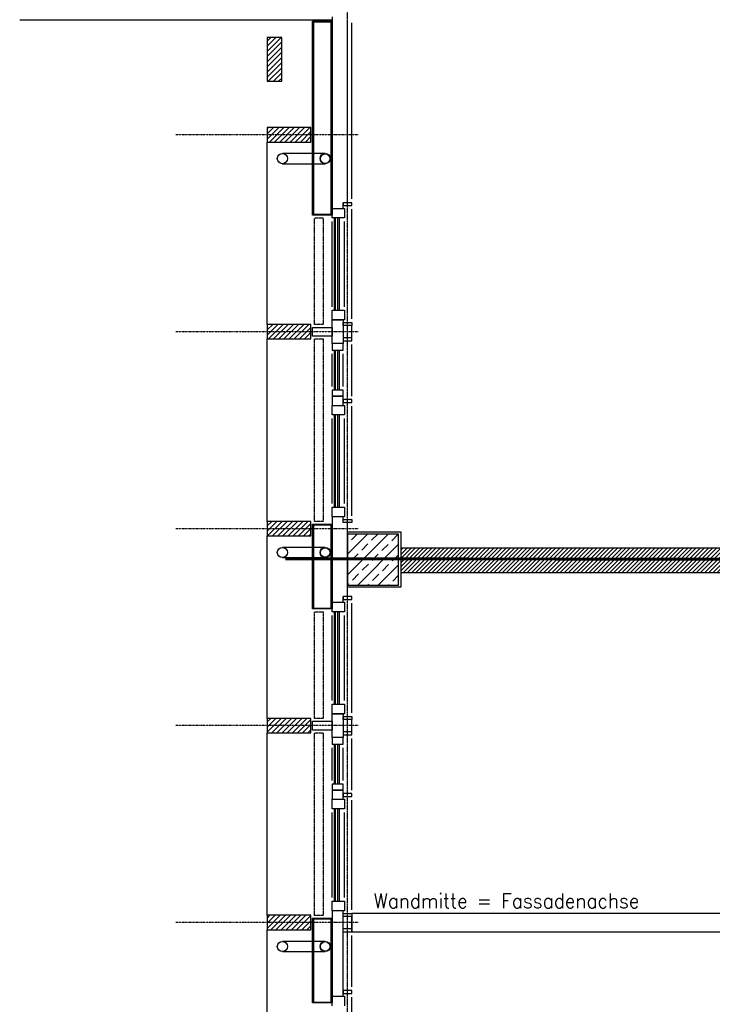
# Model space of a CAD drawing. Header units: millimetres. Extents: x -4577 to 1032787, y -66234 to 201209.
# Tile 60 of 256: x 9904 to 14650, y -20974 to -14226. Entities that reach past the tile are written whole.
import ezdxf
from ezdxf.enums import TextEntityAlignment as Align

# ---------------------------------------------------------------- set-up
doc = ezdxf.new("R2010")
doc.units = ezdxf.units.MM
for name, pattern in [('510_5_2OG_ELT_1004$0$11-07-22_DS_2OG$0$AUSGEZOGEN', [0]), ('510_5_2OG_ELT_1004$0$11-07-22_DS_2OG$0$GETRENNT2_S6', [0.525, 0.15, -0.075, 0.15, -0.075, 0, -0.075]), ('510_5_2OG_ELT_1004$0$11-07-22_DS_2OG$0$PUNKT2_S9', [0.075, 0, -0.075]), ('510_5_2OG_ELT_1004$0$VERDECKT', [9.525, 6.35, -3.175])]:
    doc.linetypes.add(name, pattern=pattern)
for name, color, linetype in [('510_5_2OG_ELT_1004$0$11-07-22_DS_2OG$0$Fassade', 8, '510_5_2OG_ELT_1004$0$11-07-22_DS_2OG$0$AUSGEZOGEN'), ('510_5_2OG_ELT_1004$0$11-07-22_DS_2OG$0$Mieterausbau', 8, '510_5_2OG_ELT_1004$0$11-07-22_DS_2OG$0$AUSGEZOGEN'), ('510_5_2OG_ELT_1004$0$11-07-22_DS_2OG$0$Nichttragende_Bauteile', 8, '510_5_2OG_ELT_1004$0$11-07-22_DS_2OG$0$AUSGEZOGEN'), ('510_5_2OG_ELT_1004$0$11-07-22_DS_2OG$0$Schraffur', 8, '510_5_2OG_ELT_1004$0$11-07-22_DS_2OG$0$AUSGEZOGEN'), ('510_5_2OG_ELT_1004$0$11-07-22_DS_2OG$0$Tragende_Bauteile', 8, '510_5_2OG_ELT_1004$0$11-07-22_DS_2OG$0$AUSGEZOGEN'), ('510_5_2OG_ELT_1004$0$Brandabschnitt', 6, '510_5_2OG_ELT_1004$0$VERDECKT')]:
    doc.layers.add(name, color=color, linetype=linetype)
doc.styles.add('510_5_2OG_ELT_1004$0$Standard', font='simplex.shx')
pattern_1 = [(45, (1895.797, -66891.69), (-35.35534, 35.35534), []), (45, (1878.12, -66874.014), (-35.35534, 35.35534), [])]

# ---------------------------------------------------------------- blocks, each defined once
blk = doc.blocks.new('510_5_2OG_ELT_1004')
at = {"layer": '510_5_2OG_ELT_1004$0$11-07-22_DS_2OG$0$Fassade', "linetype": 'Continuous'}
h = blk.add_hatch(dxfattribs=at)
h.set_pattern_fill('SCHRAFFUR_30', color=256, scale=1000, style=0, pattern_type=2)
h.set_pattern_definition(pattern_1)
h.paths.add_polyline_path([(11600, -14347.4), (11600, -14647.4), (11700, -14647.4), (11700, -14347.4)], flags=0)
at = {"layer": '510_5_2OG_ELT_1004$0$11-07-22_DS_2OG$0$Nichttragende_Bauteile', "linetype": 'Continuous'}
h = blk.add_hatch(dxfattribs=at)
h.set_pattern_fill('SCHRAFFUR_5', color=256, scale=1000, style=0, pattern_type=2)
h.set_pattern_definition([(45, (1895.797, -66891.69), (-28.28427, 28.28427), []), (45, (1881.655, -66877.55), (-28.28427, 28.28427), [])])
h.paths.add_polyline_path([(17339, -17847.5), (12515, -17847.5), (12515, -18013.5), (17339, -18013.5)], flags=0)
at = {"layer": '510_5_2OG_ELT_1004$0$11-07-22_DS_2OG$0$Schraffur', "linetype": 'Continuous'}
h = blk.add_hatch(dxfattribs=at)
h.set_pattern_fill('SCHRAFFUR_30', color=256, scale=1000, style=0, pattern_type=2)
h.set_pattern_definition(pattern_1)
h.paths.add_polyline_path([(11600, -15064), (11900, -15064), (11900, -14964), (11600, -14964)], flags=0)
h = blk.add_hatch(dxfattribs=at)
h.set_pattern_fill('SCHRAFFUR_30', color=256, scale=1000, style=0, pattern_type=2)
h.set_pattern_definition(pattern_1)
h.paths.add_polyline_path([(11600, -16414), (11900, -16414), (11900, -16314), (11600, -16314)], flags=0)
h = blk.add_hatch(dxfattribs=at)
h.set_pattern_fill('SCHRAFFUR_30', color=256, scale=1000, style=0, pattern_type=2)
h.set_pattern_definition(pattern_1)
h.paths.add_polyline_path([(11600, -17764), (11900, -17764), (11900, -17664), (11600, -17664)], flags=0)
h = blk.add_hatch(dxfattribs=at)
h.set_pattern_fill('SCHRAFFUR_30', color=256, scale=1000, style=0, pattern_type=2)
h.set_pattern_definition(pattern_1)
h.paths.add_polyline_path([(11600, -19114), (11900, -19114), (11900, -19014), (11600, -19014)], flags=0)
h = blk.add_hatch(dxfattribs=at)
h.set_pattern_fill('SCHRAFFUR_30', color=256, scale=1000, style=0, pattern_type=2)
h.set_pattern_definition(pattern_1)
h.paths.add_polyline_path([(11600, -20464), (11900, -20464), (11900, -20364), (11600, -20364)], flags=0)
at = {"layer": '510_5_2OG_ELT_1004$0$11-07-22_DS_2OG$0$Tragende_Bauteile', "linetype": 'Continuous'}
h = blk.add_hatch(dxfattribs=at)
h.set_pattern_fill('SCHRAFFUR_16', color=256, scale=1000, style=0, pattern_type=2)
h.set_pattern_definition([(45, (1895.8, -66891.69), (-70.71068, 70.71068), []), (45, (1860.44, -66856.34), (-70.71068, 70.71068), [60, -35])])
h.paths.add_polyline_path([(12150, -18100.6), (12500, -18100.6), (12500, -17750.6), (12150, -17750.6)], flags=0)
at = {"layer": '510_5_2OG_ELT_1004$0$11-07-22_DS_2OG$0$Fassade', "linetype": '510_5_2OG_ELT_1004$0$11-07-22_DS_2OG$0$AUSGEZOGEN'}
for p, q in [((9904.5, -14225.6), (12045, -14225.6)), ((11910.5, -14235.6), (12045, -14235.6)), ((11910.5, -15564.2), (11910.5, -14235.6)), ((12045, -14205.9), (12045, -15518.7)), ((12045, -14290.6), (12045, -14225.6)), ((12045, -14235.6), (12045, -15564.2)), ((12150, -15479.7), (12150, -14225.6)), ((12039, -14241.6), (11916.5, -14241.6)), ((11916.5, -14241.6), (11916.5, -15558.2)), ((12039, -15558.2), (12039, -14241.6)), ((12180, -15453.3), (12180, -14247.2)), ((11700, -14347.4), (11600, -14347.4)), ((11600, -14347.4), (11600, -14647.4)), ((11700, -14647.4), (11700, -14347.4)), ((11600, -14647.4), (11700, -14647.4)), ((11900, -14964), (11600, -14964)), ((11600, -14964), (11600, -15064)), ((11900, -15064), (11900, -14964)), ((11600, -16314), (11600, -15064)), ((11600, -15064), (11900, -15064)), ((11997.6, -15142.4), (11704.2, -15142.4)), ((11704.2, -15212.4), (11997.6, -15212.4)), ((12045, -15583.7), (12045, -15518.7)), ((12045, -15518.7), (12130, -15518.7)), ((12045, -15518.7), (12120, -15518.7)), ((12180, -15479.7), (12120, -15479.7)), ((12120, -15479.7), (12120, -15499.7)), ((12120, -15518.7), (12120, -15479.7)), ((12120, -15499.7), (12180, -15499.7)), ((12130, -15518.7), (12130, -15583.7)), ((12180, -15499.7), (12180, -15479.7)), ((12045, -15564.2), (11910.5, -15564.2)), ((11916.5, -15558.2), (12039, -15558.2)), ((12130, -15583.7), (12045, -15583.7)), ((12061, -16217.5), (12061, -15583.7)), ((12069, -16217.5), (12069, -15583.7)), ((12085, -16217.5), (12085, -15583.7)), ((12095, -16217.5), (12095, -15583.7)), ((12180, -16276.8), (12180, -15524.7)), ((12045, -16192.5), (12045, -15608.7)), ((12130, -16192.5), (12130, -15608.7)), ((12045, -16282.5), (12045, -16217.5)), ((12045, -16217.5), (12130, -16217.5)), ((12130, -16217.5), (12130, -16282.5)), ((11900, -16314), (11600, -16314)), ((11600, -16314), (11600, -16414)), ((11900, -16414), (11900, -16314)), ((12130, -16282.5), (12045, -16282.5)), ((12045, -16282.5), (12120, -16282.5)), ((12045, -16445.5), (12045, -16282.5)), ((12120, -16282.5), (12120, -16445.5)), ((12120, -16321.5), (12120, -16301.5)), ((12120, -16301.5), (12180, -16301.5)), ((12180, -16321.5), (12120, -16321.5)), ((12180, -16301.5), (12180, -16321.5)), ((12180, -16406.5), (12180, -16321.5)), ((11910.5, -16394.2), (11910.5, -16334.2)), ((11910.5, -16334.2), (12045, -16334.2)), ((12045, -16394.2), (11910.5, -16394.2)), ((12045, -16334.2), (12045, -16394.2)), ((11600, -16414), (11900, -16414)), ((11600, -17664), (11600, -16414)), ((12120, -16445.5), (12045, -16445.5)), ((12045, -16445.5), (12045, -16491)), ((12120, -16445.5), (12045, -16445.5)), ((12180, -16406.5), (12120, -16406.5)), ((12120, -16406.5), (12120, -16426.5)), ((12120, -16426.5), (12180, -16426.5)), ((12120, -16491), (12120, -16445.5)), ((12180, -16426.5), (12180, -16406.5)), ((12180.1, -16805.2), (12180.1, -16451.8)), ((12045, -16491), (12120, -16491)), ((12045, -16740.3), (12045, -16516)), ((12061, -16765.3), (12061, -16491)), ((12069, -16765.3), (12069, -16491)), ((12085, -16765.3), (12085, -16491)), ((12095, -16765.3), (12095, -16491)), ((12120, -16740.3), (12120, -16516)), ((12120, -16765.3), (12045, -16765.3)), ((12045, -16765.3), (12045, -16805.3)), ((12120, -16805.3), (12120, -16765.3)), ((12045, -16805.3), (12120, -16805.3)), ((12120, -16805.3), (12045, -16805.3)), ((12045, -16805.3), (12045, -16868.8)), ((12045, -16933.8), (12045, -16868.8)), ((12045, -16868.8), (12130, -16868.8)), ((12045, -16868.8), (12120, -16868.8)), ((12120, -16868.8), (12120, -16805.3)), ((12180, -16829.7), (12120, -16829.7)), ((12120, -16829.7), (12120, -16849.7)), ((12120, -16849.7), (12180, -16849.7)), ((12130, -16868.8), (12130, -16933.8)), ((12180, -16849.7), (12180, -16829.7)), ((12130, -16933.8), (12045, -16933.8)), ((12061, -17567.5), (12061, -16933.8)), ((12069, -17567.5), (12069, -16933.8)), ((12085, -17567.5), (12085, -16933.8)), ((12095, -17567.5), (12095, -16933.8)), ((12180, -17626.9), (12180, -16874.9)), ((12045, -17542.5), (12045, -16958.8)), ((12130, -17542.5), (12130, -16958.8)), ((12045, -17632.5), (12045, -17567.5)), ((12045, -17567.5), (12130, -17567.5)), ((12130, -17567.5), (12130, -17632.5)), ((11900, -17664), (11600, -17664)), ((11600, -17664), (11600, -17764)), ((11900, -17764), (11900, -17664)), ((12130, -17632.5), (12045, -17632.5)), ((12045, -17632.5), (12045, -18218.7)), ((12120, -17671.5), (12120, -17632.5)), ((12120, -17651.5), (12180, -17651.5)), ((12180, -17671.5), (12120, -17671.5)), ((12150, -18179.7), (12150, -17671.5)), ((12180, -17651.5), (12180, -17671.5)), ((11910.5, -17684.2), (12045, -17684.2)), ((11910.5, -18264.2), (11910.5, -17684.2)), ((12039, -17690.2), (11916.5, -17690.2)), ((11916.5, -17690.2), (11916.5, -18258.2)), ((12039, -18258.2), (12039, -17690.2)), ((12045, -17684.2), (12045, -18264.2)), ((11600, -17764), (11900, -17764)), ((11600, -19014), (11600, -17764)), ((11997.6, -17842.4), (11704.2, -17842.4)), ((11704.2, -17912.4), (11997.6, -17912.4)), ((12045, -18283.7), (12045, -18218.7)), ((12045, -18218.7), (12130, -18218.7)), ((12045, -18218.7), (12120, -18218.7)), ((12180, -18179.7), (12120, -18179.7)), ((12120, -18179.7), (12120, -18199.7)), ((12120, -18218.7), (12120, -18179.7)), ((12120, -18199.7), (12180, -18199.7)), ((12130, -18218.7), (12130, -18283.7)), ((12180, -18199.7), (12180, -18179.7)), ((12045, -18264.2), (11910.5, -18264.2)), ((11916.5, -18258.2), (12039, -18258.2)), ((12130, -18283.7), (12045, -18283.7)), ((12061, -18917.5), (12061, -18283.7)), ((12069, -18917.5), (12069, -18283.7)), ((12085, -18917.5), (12085, -18283.7)), ((12095, -18917.5), (12095, -18283.7)), ((12180, -18976.8), (12180, -18224.7)), ((12045, -18892.5), (12045, -18308.7)), ((12130, -18892.5), (12130, -18308.7)), ((12045, -18982.5), (12045, -18917.5)), ((12045, -18917.5), (12130, -18917.5)), ((12130, -18917.5), (12130, -18982.5)), ((11900, -19014), (11600, -19014)), ((11600, -19014), (11600, -19114)), ((11900, -19114), (11900, -19014)), ((12130, -18982.5), (12045, -18982.5)), ((12045, -18982.5), (12120, -18982.5)), ((12045, -19145.5), (12045, -18982.5)), ((12120, -18982.5), (12120, -19145.5)), ((12120, -19021.5), (12120, -19001.5)), ((12120, -19001.5), (12180, -19001.5)), ((12180, -19021.5), (12120, -19021.5)), ((12180, -19001.5), (12180, -19021.5)), ((12180, -19106.5), (12180, -19021.5)), ((11910.5, -19094.2), (11910.5, -19034.2)), ((11910.5, -19034.2), (12045, -19034.2)), ((12045, -19094.2), (11910.5, -19094.2)), ((12045, -19034.2), (12045, -19094.2)), ((11600, -19114), (11900, -19114)), ((11600, -20364), (11600, -19114)), ((12120, -19145.5), (12045, -19145.5)), ((12045, -19145.5), (12045, -19191)), ((12120, -19145.5), (12045, -19145.5)), ((12180, -19106.5), (12120, -19106.5)), ((12120, -19106.5), (12120, -19126.5)), ((12120, -19126.5), (12180, -19126.5)), ((12120, -19191), (12120, -19145.5)), ((12180, -19126.5), (12180, -19106.5)), ((12180.1, -19505.2), (12180.1, -19151.8)), ((12045, -19191), (12120, -19191)), ((12045, -19440.3), (12045, -19216)), ((12061, -19465.3), (12061, -19191)), ((12069, -19465.3), (12069, -19191)), ((12085, -19465.3), (12085, -19191)), ((12095, -19465.3), (12095, -19191)), ((12120, -19440.3), (12120, -19216)), ((12120, -19465.3), (12045, -19465.3)), ((12045, -19465.3), (12045, -19505.3)), ((12120, -19505.3), (12120, -19465.3)), ((12045, -19505.3), (12120, -19505.3)), ((12120, -19505.3), (12045, -19505.3)), ((12045, -19505.3), (12045, -19568.8)), ((12045, -19633.8), (12045, -19568.8)), ((12045, -19568.8), (12130, -19568.8)), ((12045, -19568.8), (12120, -19568.8)), ((12120, -19568.8), (12120, -19505.3)), ((12180, -19529.7), (12120, -19529.7)), ((12120, -19529.7), (12120, -19549.7)), ((12120, -19549.7), (12180, -19549.7)), ((12130, -19568.8), (12130, -19633.8)), ((12180, -19549.7), (12180, -19529.7)), ((12130, -19633.8), (12045, -19633.8)), ((12061, -20267.5), (12061, -19633.8)), ((12069, -20267.5), (12069, -19633.8)), ((12085, -20267.5), (12085, -19633.8)), ((12095, -20267.5), (12095, -19633.8)), ((12180, -20326.9), (12180, -19574.9)), ((12045, -20242.5), (12045, -19658.8)), ((12130, -20242.5), (12130, -19658.8)), ((12045, -20332.5), (12045, -20267.5)), ((12045, -20267.5), (12130, -20267.5)), ((12130, -20267.5), (12130, -20332.5)), ((11900, -20364), (11600, -20364)), ((11600, -20364), (11600, -20464)), ((11900, -20464), (11900, -20364)), ((12130, -20332.5), (12045, -20332.5)), ((12045, -20332.5), (12045, -20918.7)), ((12120, -20918.7), (12120, -20332.5)), ((12120, -20351.5), (12180, -20351.5)), ((12180, -20371.5), (12120, -20371.5)), ((12180, -20351.5), (12180, -20371.5)), ((12180, -20456.5), (12180, -20371.5)), ((11910.5, -20384.2), (12045, -20384.2)), ((11910.5, -20964.2), (11910.5, -20384.2)), ((12039, -20390.2), (11916.5, -20390.2)), ((11916.5, -20390.2), (11916.5, -20958.2)), ((12039, -20958.2), (12039, -20390.2)), ((12045, -20384.2), (12045, -20964.2)), ((11600, -20464), (11900, -20464)), ((11600, -21714), (11600, -20464)), ((12180, -20456.5), (12120, -20456.5)), ((12120, -20476.5), (12180, -20476.5)), ((12180, -20476.5), (12180, -20456.5)), ((12180.1, -20855.2), (12180.1, -20501.9)), ((11997.6, -20542.4), (11704.2, -20542.4)), ((11704.2, -20612.4), (11997.6, -20612.4)), ((12045, -20983.7), (12045, -20918.7)), ((12045, -20918.7), (12130, -20918.7)), ((12045, -20918.7), (12120, -20918.7)), ((12180, -20879.7), (12120, -20879.7)), ((12120, -20879.7), (12120, -20899.7)), ((12120, -20899.7), (12180, -20899.7)), ((12130, -20918.7), (12130, -20983.7)), ((12180, -20899.7), (12180, -20879.7)), ((12045, -20964.2), (11910.5, -20964.2)), ((11916.5, -20958.2), (12039, -20958.2)), ((12180, -21676.8), (12180, -20924.7))]:
    blk.add_line(p, q, dxfattribs=at)
at = {"layer": '510_5_2OG_ELT_1004$0$11-07-22_DS_2OG$0$Fassade', "linetype": '510_5_2OG_ELT_1004$0$11-07-22_DS_2OG$0$GETRENNT2_S6'}
for p, q in [((12224.2, -15014), (10974.2, -15014)), ((12224.2, -16364), (10974.2, -16364)), ((12224.2, -17714), (10974.2, -17714)), ((12224.2, -19064), (10974.2, -19064)), ((12224.2, -20414), (10974.2, -20414))]:
    blk.add_line(p, q, dxfattribs=at)
at = {"layer": '510_5_2OG_ELT_1004$0$11-07-22_DS_2OG$0$Fassade', "linetype": '510_5_2OG_ELT_1004$0$11-07-22_DS_2OG$0$PUNKT2_S9'}
for p, q in [((11923.7, -16314.9), (11923.7, -15583.6)), ((11923.7, -15583.6), (11983.7, -15583.6)), ((11983.7, -15583.6), (11983.7, -16314.9)), ((11983.7, -16314.9), (11923.7, -16314.9)), ((11923.7, -16413.6), (11983.7, -16413.6)), ((11923.7, -17664.9), (11923.7, -16413.6)), ((11983.7, -16413.6), (11983.7, -17664.9)), ((11983.7, -17664.9), (11923.7, -17664.9)), ((11923.7, -18283.6), (11983.7, -18283.6)), ((11923.7, -19014.9), (11923.7, -18283.6)), ((11983.7, -18283.6), (11983.7, -19014.9)), ((11983.7, -19014.9), (11923.7, -19014.9)), ((11923.7, -19113.6), (11983.7, -19113.6)), ((11923.7, -20364.9), (11923.7, -19113.6)), ((11983.7, -19113.6), (11983.7, -20364.9)), ((11983.7, -20364.9), (11923.7, -20364.9))]:
    blk.add_line(p, q, dxfattribs=at)
at = {"layer": '510_5_2OG_ELT_1004$0$11-07-22_DS_2OG$0$Fassade', "linetype": '510_5_2OG_ELT_1004$0$11-07-22_DS_2OG$0$AUSGEZOGEN'}
for centre, radius in [((11704.2, -15177.4), 35), ((11997.6, -15177.4), 35), ((11997.6, -15177.4), 33), ((11704.2, -17877.4), 35), ((11997.6, -17877.4), 35), ((11997.6, -17877.4), 33), ((11704.2, -20577.4), 35), ((11997.6, -20577.4), 35), ((11997.6, -20577.4), 33)]:
    blk.add_circle(centre, radius, dxfattribs=at)
at = {"layer": '510_5_2OG_ELT_1004$0$11-07-22_DS_2OG$0$Mieterausbau', "linetype": '510_5_2OG_ELT_1004$0$11-07-22_DS_2OG$0$AUSGEZOGEN'}
for p, q in [((17380, -20351.9), (12180, -20351.9)), ((12180, -20351.9), (12180, -20476.9)), ((12180, -20476.9), (17380, -20476.9))]:
    blk.add_line(p, q, dxfattribs=at)
at = {"layer": '510_5_2OG_ELT_1004$0$11-07-22_DS_2OG$0$Nichttragende_Bauteile', "linetype": '510_5_2OG_ELT_1004$0$11-07-22_DS_2OG$0$AUSGEZOGEN'}
for p, q in [((12150, -17735.6), (12515, -17735.6)), ((12515, -17735.6), (12515, -18115.6)), ((17339, -17847.5), (12515, -17847.5)), ((12515, -17847.5), (12515, -18013.5)), ((12515, -18013.5), (17339, -18013.5)), ((12515, -18115.6), (12150, -18115.6))]:
    blk.add_line(p, q, dxfattribs=at)
at = {"layer": '510_5_2OG_ELT_1004$0$11-07-22_DS_2OG$0$Tragende_Bauteile', "linetype": '510_5_2OG_ELT_1004$0$11-07-22_DS_2OG$0$PUNKT2_S9'}
blk.add_line((12150, -28550.6), (12150, -14075.6), dxfattribs=at)
at = {"layer": '510_5_2OG_ELT_1004$0$11-07-22_DS_2OG$0$Tragende_Bauteile', "linetype": '510_5_2OG_ELT_1004$0$11-07-22_DS_2OG$0$AUSGEZOGEN'}
for p, q in [((12500, -17750.6), (12150, -17750.6)), ((12150, -17750.6), (12150, -18100.6)), ((12500, -18100.6), (12500, -17750.6)), ((12150, -18100.6), (12500, -18100.6))]:
    blk.add_line(p, q, dxfattribs=at)
at = {"layer": '510_5_2OG_ELT_1004$0$Brandabschnitt', "lineweight": 25, "const_width": 20, "flags": 128}
blk.add_lwpolyline([(26907.2, -3318.1), (25999, -10715.1), (28614.9, -11084.4), (28614.9, -15613.3), (17459.5, -15613.3), (17459.5, -17925.7), (11723.3, -17920.4)], dxfattribs=at)
at = {"layer": '510_5_2OG_ELT_1004$0$11-07-22_DS_2OG$0$Mieterausbau', "linetype": '510_5_2OG_ELT_1004$0$11-07-22_DS_2OG$0$AUSGEZOGEN', "style": '510_5_2OG_ELT_1004$0$Standard', "width": 0.83087}
blk.add_text('Wandmitte = Fassadenachse', height=100, dxfattribs=at).set_placement((12330, -20314.8), (14150, -20314.8), align=Align.FIT)

msp = doc.modelspace()

# ---------------------------------------------------------------- block references
msp.add_blockref('510_5_2OG_ELT_1004', (0, -0.1))

doc.saveas('drawing.dxf')
